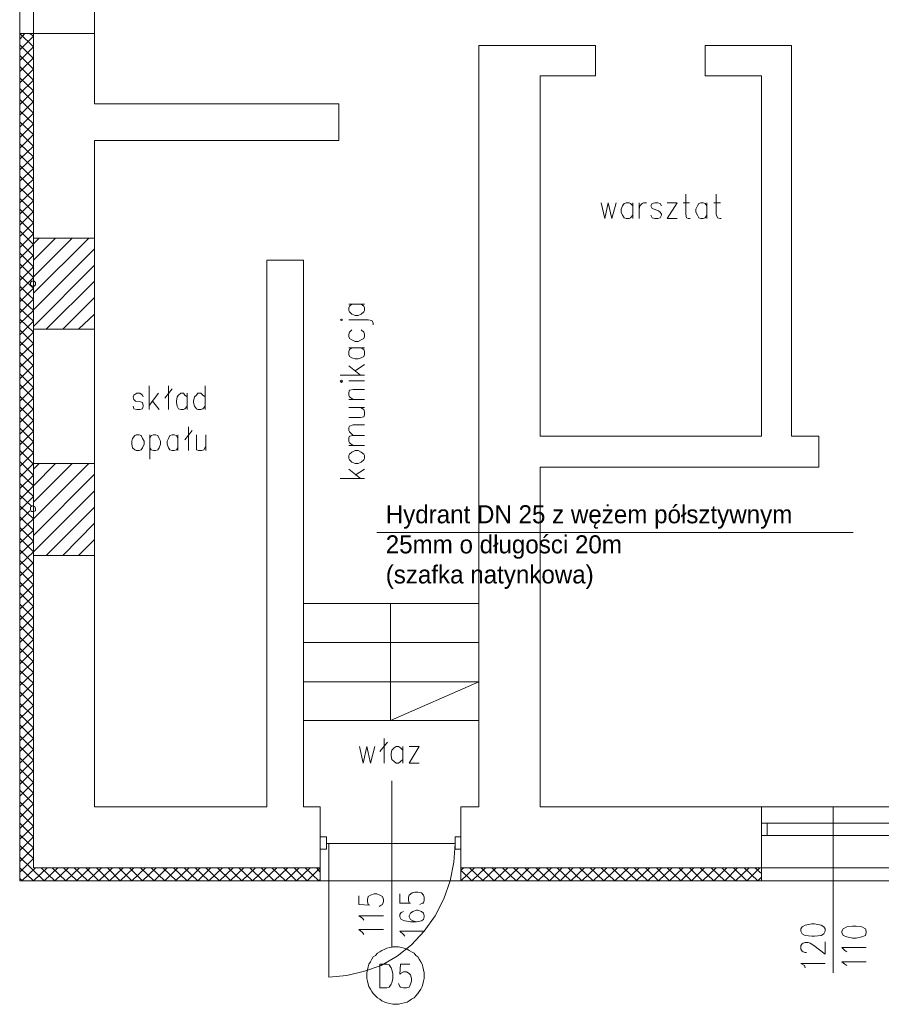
# Model space of a CAD drawing. Header units: centimetres. Extents: x -16053 to 7031, y -7778 to 254.
# Tile 1 of 256: x -14317 to -13601, y -6370 to -5552. Entities that reach past the tile are written whole.
import ezdxf

# ---------------------------------------------------------------- set-up
doc = ezdxf.new("R2010")
doc.units = ezdxf.units.CM
doc.header["$MEASUREMENT"] = 0
doc.layers.add('konstrukcja', color=250, linetype='CONTINUOUS', lineweight=15)
doc.layers.add('T - opisy', color=250, linetype='CONTINUOUS', lineweight=13)
doc.styles.add('trafik_verdana', font='txt')

msp = doc.modelspace()

# ---------------------------------------------------------------- linework, layer by layer
at = {"layer": 'konstrukcja', "linetype": 'Continuous'}
for points in [[(-13021.06, -4910.913), (-13021.06, -4899.57), (-14316.583, -4899.57), (-14316.583, -6267.331), (-13021.06, -6267.331), (-13021.06, -6256.585)], [(-13749.419, -4910.913), (-14305.24, -4910.913), (-14305.24, -6256.585), (-14067.031, -6256.585), (-14067.031, -6205.839)], [(-13881.359, -4961.66), (-13881.359, -5405.242), (-14080.762, -5405.242), (-14080.762, -5374.794), (-13932.105, -5374.794), (-13932.105, -4961.66), (-14254.493, -4961.66), (-14254.493, -5621.361), (-14051.508, -5621.361), (-14051.508, -5651.809), (-14254.493, -5651.809), (-14254.493, -6205.839), (-14111.21, -6205.839), (-14111.21, -5751.51), (-14080.762, -5751.51), (-14080.762, -6205.839)], [(-14254.493, -5562.854), (-14305.24, -5562.854), (-14305.24, -5487.033), (-14254.493, -5487.033), (-14254.493, -5562.854)], [(-14316.583, -5567.63), (-14312.404, -5562.854)], [(-14305.24, -5574.197), (-14316.583, -5562.854)], [(-14305.24, -5562.854), (-14316.583, -5562.854)], [(-14316.583, -5576.585), (-14305.24, -5565.242)], [(-14305.24, -5565.242), (-14308.225, -5562.854)], [(-14305.24, -5583.749), (-14316.583, -5572.406)], [(-13935.09, -6205.839), (-13935.09, -5573.003), (-13881.359, -5573.003)], [(-13884.344, -6205.839), (-13884.344, -5923.451), (-13652.702, -5923.451), (-13652.702, -5897.779), (-13675.389, -5897.779), (-13675.389, -5573.003), (-13747.031, -5573.003)], [(-13838.374, -5573.003), (-13881.359, -5573.003)], [(-13838.374, -5598.077), (-13838.374, -5573.003)], [(-13747.031, -5573.003), (-13747.031, -5598.077)], [(-14316.583, -5585.54), (-14305.24, -5574.197)], [(-14305.24, -5592.704), (-14316.583, -5581.361)], [(-14316.583, -5594.495), (-14305.24, -5583.152)], [(-14305.24, -5601.66), (-14316.583, -5590.316)], [(-14316.583, -5604.048), (-14305.24, -5592.704)], [(-13700.463, -5598.077), (-13700.463, -5897.779), (-13884.344, -5897.779), (-13884.344, -5598.077), (-13838.374, -5598.077)], [(-13747.031, -5598.077), (-13700.463, -5598.077)], [(-14305.24, -5610.615), (-14316.583, -5599.868)], [(-14316.583, -5613.003), (-14305.24, -5601.66)], [(-14305.24, -5620.167), (-14316.583, -5608.824)], [(-14316.583, -5621.958), (-14305.24, -5610.615)], [(-14305.24, -5629.122), (-14316.583, -5617.779)], [(-14316.583, -5630.913), (-14305.24, -5619.57)], [(-14305.24, -5638.077), (-14316.583, -5627.331)], [(-14316.583, -5640.466), (-14305.24, -5629.122)], [(-14305.24, -5647.033), (-14316.583, -5636.286)], [(-14316.583, -5649.421), (-14305.24, -5638.077)], [(-14305.24, -5656.585), (-14316.583, -5645.242)], [(-14316.583, -5658.376), (-14305.24, -5647.033)], [(-14305.24, -5665.54), (-14316.583, -5654.794)], [(-14316.583, -5667.331), (-14305.24, -5656.585)], [(-14305.24, -5675.092), (-14316.583, -5663.749)], [(-14316.583, -5676.286), (-14305.24, -5665.54)], [(-14305.24, -5684.048), (-14316.583, -5672.704)], [(-14316.583, -5685.839), (-14305.24, -5675.092)], [(-14305.24, -5693.003), (-14316.583, -5681.66)], [(-14316.583, -5694.794), (-14305.24, -5684.048)], [(-14305.24, -5701.958), (-14316.583, -5691.212)], [(-14316.583, -5703.749), (-14305.24, -5693.003)], [(-13763.15, -5696.585), (-13763.15, -5713.301), (-13762.553, -5716.286), (-13761.359, -5716.883), (-13759.568, -5716.883)], [(-13738.075, -5696.585), (-13738.075, -5713.301), (-13736.881, -5716.286), (-13735.09, -5716.883), (-13733.896, -5716.883)], [(-14305.24, -5711.51), (-14316.583, -5700.167)], [(-14316.583, -5713.301), (-14305.24, -5701.958)], [(-13833.598, -5703.749), (-13830.613, -5716.883), (-13827.628, -5703.749), (-13824.643, -5716.883), (-13821.06, -5703.749)], [(-13807.329, -5706.137), (-13809.12, -5704.346), (-13810.314, -5703.749), (-13812.702, -5703.749), (-13814.493, -5704.346), (-13815.687, -5706.137), (-13816.881, -5709.122), (-13816.881, -5711.51), (-13815.687, -5713.898), (-13814.493, -5716.286), (-13812.702, -5716.883), (-13810.314, -5716.883), (-13809.12, -5716.286), (-13807.329, -5713.898)], [(-13807.329, -5703.749), (-13807.329, -5716.883)], [(-13801.956, -5716.883), (-13801.956, -5703.749)], [(-13801.956, -5709.122), (-13801.359, -5706.137), (-13799.568, -5704.346), (-13798.374, -5703.749), (-13795.986, -5703.749)], [(-13783.449, -5706.137), (-13784.643, -5704.346), (-13786.434, -5703.749), (-13788.822, -5703.749), (-13791.21, -5704.346), (-13792.404, -5706.137), (-13791.21, -5708.525), (-13789.419, -5709.122), (-13785.837, -5710.316), (-13784.643, -5711.51), (-13783.449, -5713.301), (-13783.449, -5713.898), (-13784.643, -5716.286), (-13786.434, -5716.883), (-13788.822, -5716.883), (-13791.21, -5716.286), (-13792.404, -5713.898)], [(-13778.672, -5703.749), (-13770.314, -5703.749), (-13778.672, -5716.883), (-13770.314, -5716.883)], [(-13765.538, -5703.749), (-13760.165, -5703.749)], [(-13745.837, -5706.137), (-13747.031, -5704.346), (-13748.822, -5703.749), (-13750.613, -5703.749), (-13752.404, -5704.346), (-13753.598, -5706.137), (-13754.792, -5709.122), (-13754.792, -5711.51), (-13753.598, -5713.898), (-13752.404, -5716.286), (-13750.613, -5716.883), (-13748.822, -5716.883), (-13747.031, -5716.286), (-13745.837, -5713.898)], [(-13745.837, -5703.749), (-13745.837, -5716.883)], [(-13739.866, -5703.749), (-13734.493, -5703.749)], [(-14305.24, -5720.466), (-14316.583, -5709.122)], [(-14316.583, -5722.257), (-14305.24, -5710.913)], [(-14305.24, -5729.421), (-14316.583, -5718.077)], [(-14316.583, -5731.809), (-14305.24, -5720.466)], [(-14305.24, -5738.376), (-14316.583, -5727.033)], [(-14316.583, -5740.764), (-14305.24, -5729.421)], [(-14305.24, -5747.928), (-14316.583, -5736.585)], [(-14254.493, -5808.824), (-14305.24, -5808.824), (-14305.24, -5733.003), (-14254.493, -5733.003), (-14254.493, -5808.824)], [(-14305.24, -5733.003), (-14254.493, -5733.003)], [(-14305.24, -5737.779), (-14300.463, -5733.003)], [(-14305.24, -5751.51), (-14286.732, -5733.003)], [(-14305.24, -5765.242), (-14273.001, -5733.003)], [(-14305.24, -5778.973), (-14259.269, -5733.003)], [(-14305.24, -5808.824), (-14254.493, -5808.824), (-14254.493, -5733.003), (-14305.24, -5733.003), (-14305.24, -5808.824)], [(-14316.583, -5749.719), (-14305.24, -5738.376)], [(-14305.24, -5756.883), (-14316.583, -5745.54)], [(-14305.24, -5792.704), (-14254.493, -5741.958)], [(-14316.583, -5758.674), (-14305.24, -5747.331)], [(-14305.24, -5765.839), (-14316.583, -5754.495)], [(-14316.583, -5768.227), (-14305.24, -5756.883)], [(-14305.24, -5806.436), (-14254.493, -5755.689)], [(-14305.24, -5774.794), (-14307.031, -5773.003), (-14316.583, -5764.048)], [(-14316.583, -5777.182), (-14305.24, -5765.839)], [(-14303.449, -5770.018), (-14304.643, -5768.824), (-14306.434, -5768.824), (-14307.628, -5770.018), (-14307.628, -5771.809), (-14306.434, -5773.003), (-14304.643, -5773.003), (-14303.449, -5771.809), (-14303.449, -5770.018)], [(-14294.493, -5808.824), (-14254.493, -5768.824)], [(-14305.24, -5783.749), (-14311.21, -5778.376), (-14316.583, -5773.003)], [(-14316.583, -5786.137), (-14305.24, -5774.794)], [(-14305.24, -5793.301), (-14315.389, -5783.749), (-14316.583, -5782.555)], [(-14316.583, -5795.092), (-14305.24, -5783.749)], [(-14280.762, -5808.824), (-14254.493, -5782.555)], [(-14305.24, -5802.257), (-14316.583, -5791.51)], [(-14316.583, -5804.048), (-14305.24, -5793.301)], [(-14043.15, -5787.928), (-14030.016, -5787.928)], [(-14040.762, -5787.928), (-14042.553, -5789.719), (-14043.15, -5790.913), (-14043.15, -5793.301), (-14042.553, -5794.495), (-14040.762, -5796.286), (-14037.777, -5797.48), (-14035.389, -5797.48), (-14033.001, -5796.286), (-14030.613, -5794.495), (-14030.016, -5793.301), (-14030.016, -5790.913), (-14030.613, -5789.719), (-14033.001, -5787.928)], [(-14305.24, -5811.212), (-14316.583, -5800.466)], [(-14316.583, -5813.6), (-14305.24, -5802.257)], [(-14267.628, -5808.824), (-14254.493, -5796.286)], [(-14049.12, -5801.66), (-14048.523, -5801.063), (-14049.12, -5800.466), (-14050.314, -5801.063), (-14049.12, -5801.66)], [(-14043.15, -5801.063), (-14027.031, -5801.063), (-14024.046, -5801.66), (-14022.852, -5803.451), (-14022.852, -5805.242)], [(-14305.24, -5820.764), (-14316.583, -5809.421)], [(-14316.583, -5822.555), (-14305.24, -5811.212)], [(-14040.762, -5809.421), (-14042.553, -5811.212), (-14043.15, -5813.003), (-14043.15, -5814.794), (-14042.553, -5816.585), (-14040.762, -5817.779), (-14037.777, -5818.973), (-14035.389, -5818.973), (-14033.001, -5817.779), (-14030.613, -5816.585), (-14030.016, -5814.794), (-14030.016, -5813.003), (-14030.613, -5811.212), (-14033.001, -5809.421)], [(-14305.24, -5829.719), (-14316.583, -5818.973)], [(-14316.583, -5831.51), (-14305.24, -5820.764)], [(-14043.15, -5824.346), (-14030.016, -5824.346)], [(-14040.762, -5824.346), (-14042.553, -5825.54), (-14043.15, -5827.331), (-14043.15, -5829.719), (-14042.553, -5831.51), (-14040.762, -5832.704), (-14037.777, -5833.301), (-14035.389, -5833.301), (-14033.001, -5832.704), (-14030.613, -5831.51), (-14030.016, -5829.719), (-14030.016, -5827.331), (-14030.613, -5825.54), (-14033.001, -5824.346)], [(-14305.24, -5839.271), (-14316.583, -5827.928)], [(-14316.583, -5840.466), (-14305.24, -5829.719)], [(-14305.24, -5848.227), (-14316.583, -5836.883)], [(-14316.583, -5850.018), (-14305.24, -5838.674)], [(-14043.15, -5839.271), (-14033.598, -5847.033)], [(-14037.777, -5843.451), (-14030.016, -5838.077)], [(-14305.24, -5857.182), (-14316.583, -5845.839)], [(-14316.583, -5858.973), (-14305.24, -5848.227)], [(-14030.016, -5847.033), (-14050.314, -5847.033)], [(-14049.12, -5853.003), (-14048.523, -5851.809), (-14049.12, -5851.212), (-14050.314, -5851.809), (-14049.12, -5853.003)], [(-14043.15, -5851.809), (-14030.016, -5851.809)], [(-14305.24, -5866.137), (-14316.583, -5854.794)], [(-14316.583, -5868.525), (-14305.24, -5857.182)], [(-14209.12, -5875.689), (-14209.12, -5855.988)], [(-14195.986, -5866.137), (-14190.016, -5858.376)], [(-14193.001, -5855.988), (-14193.001, -5875.689)], [(-14162.553, -5855.988), (-14162.553, -5875.689)], [(-14039.568, -5867.331), (-14042.553, -5864.943), (-14043.15, -5863.749), (-14043.15, -5861.361), (-14042.553, -5859.57), (-14039.568, -5858.973), (-14030.016, -5858.973)], [(-14305.24, -5875.689), (-14316.583, -5864.346)], [(-14316.583, -5877.48), (-14305.24, -5866.137)], [(-14213.896, -5864.943), (-14214.493, -5863.749), (-14216.881, -5861.958), (-14219.269, -5861.958), (-14221.658, -5863.749), (-14222.255, -5864.943), (-14221.658, -5867.331), (-14220.463, -5868.525), (-14216.284, -5869.122), (-14214.493, -5869.719), (-14213.896, -5872.107), (-14213.896, -5872.704), (-14214.493, -5875.092), (-14216.881, -5875.689), (-14219.269, -5875.689), (-14221.658, -5875.092), (-14222.255, -5872.704)], [(-14201.359, -5861.958), (-14209.12, -5872.107)], [(-14206.135, -5868.525), (-14200.762, -5875.689)], [(-14177.478, -5864.943), (-14179.269, -5863.749), (-14180.463, -5861.958), (-14182.852, -5861.958), (-14184.643, -5863.749), (-14185.837, -5864.943), (-14186.434, -5868.525), (-14186.434, -5869.719), (-14185.837, -5872.704), (-14184.643, -5875.092), (-14182.852, -5875.689), (-14180.463, -5875.689), (-14179.269, -5875.092), (-14177.478, -5872.704)], [(-14177.478, -5861.958), (-14177.478, -5875.689)], [(-14162.553, -5864.943), (-14164.344, -5863.749), (-14166.135, -5861.958), (-14168.523, -5861.958), (-14169.717, -5863.749), (-14171.508, -5864.943), (-14172.105, -5868.525), (-14172.105, -5869.719), (-14171.508, -5872.704), (-14169.717, -5875.092), (-14168.523, -5875.689), (-14166.135, -5875.689), (-14164.344, -5875.092), (-14162.553, -5872.704)], [(-14030.016, -5867.331), (-14043.15, -5867.331)], [(-14305.24, -5884.645), (-14316.583, -5873.301)], [(-14316.583, -5886.436), (-14305.24, -5875.092)], [(-14043.15, -5882.257), (-14033.598, -5882.257), (-14030.613, -5881.66), (-14030.016, -5879.868), (-14030.016, -5877.48), (-14030.613, -5875.689), (-14033.598, -5873.898)], [(-14043.15, -5873.898), (-14030.016, -5873.898)], [(-14305.24, -5893.6), (-14316.583, -5882.257)], [(-14316.583, -5895.988), (-14305.24, -5884.645)], [(-14305.24, -5902.555), (-14316.583, -5891.212)], [(-14179.269, -5900.764), (-14173.299, -5893.003)], [(-14176.284, -5890.018), (-14176.284, -5909.719)], [(-14039.568, -5897.182), (-14042.553, -5894.197), (-14043.15, -5893.003), (-14043.15, -5890.615), (-14042.553, -5889.421), (-14039.568, -5888.227), (-14030.016, -5888.227)], [(-14316.583, -5904.943), (-14305.24, -5893.6)], [(-14305.24, -5911.51), (-14316.583, -5900.764)], [(-14219.866, -5896.585), (-14221.06, -5897.182), (-14222.852, -5899.57), (-14223.449, -5901.958), (-14223.449, -5904.346), (-14222.852, -5907.331), (-14221.06, -5909.122), (-14219.866, -5909.719), (-14217.478, -5909.719), (-14215.687, -5909.122), (-14214.493, -5907.331), (-14213.299, -5904.346), (-14213.299, -5901.958), (-14214.493, -5899.57), (-14215.687, -5897.182), (-14217.478, -5896.585), (-14219.866, -5896.585)], [(-14208.523, -5896.585), (-14208.523, -5916.883)], [(-14208.523, -5899.57), (-14207.329, -5897.182), (-14205.538, -5896.585), (-14203.747, -5896.585), (-14201.956, -5897.182), (-14200.762, -5899.57), (-14199.568, -5901.958), (-14199.568, -5904.346), (-14200.762, -5907.331), (-14201.956, -5909.122), (-14203.747, -5909.719), (-14205.538, -5909.719), (-14207.329, -5909.122), (-14208.523, -5907.331)], [(-14185.24, -5899.57), (-14186.434, -5897.182), (-14188.225, -5896.585), (-14190.016, -5896.585), (-14191.807, -5897.182), (-14193.001, -5899.57), (-14194.195, -5901.958), (-14194.195, -5904.346), (-14193.001, -5907.331), (-14191.807, -5909.122), (-14190.016, -5909.719), (-14188.225, -5909.719), (-14186.434, -5909.122), (-14185.24, -5907.331)], [(-14185.24, -5896.585), (-14185.24, -5909.719)], [(-14169.717, -5896.585), (-14169.717, -5906.137), (-14169.717, -5909.122), (-14167.926, -5909.719), (-14165.538, -5909.719), (-14163.747, -5909.122), (-14161.956, -5906.137)], [(-14161.956, -5896.585), (-14161.956, -5909.719)], [(-14039.568, -5905.54), (-14042.553, -5903.152), (-14043.15, -5901.958), (-14043.15, -5898.973), (-14042.553, -5897.779), (-14039.568, -5897.182), (-14030.016, -5897.182)], [(-14316.583, -5913.898), (-14305.24, -5902.555)], [(-14030.016, -5905.54), (-14043.15, -5905.54)], [(-14305.24, -5921.063), (-14316.583, -5909.719)], [(-14316.583, -5922.854), (-14305.24, -5911.51)], [(-14043.15, -5916.286), (-14042.553, -5917.48), (-14040.762, -5919.271), (-14037.777, -5920.466), (-14035.389, -5920.466), (-14033.001, -5919.271), (-14030.613, -5917.48), (-14030.016, -5916.286), (-14030.016, -5913.898), (-14030.613, -5912.704), (-14033.001, -5910.913), (-14035.389, -5909.719), (-14037.777, -5909.719), (-14040.762, -5910.913), (-14042.553, -5912.704), (-14043.15, -5913.898), (-14043.15, -5916.286)], [(-14305.24, -5930.018), (-14316.583, -5918.674)], [(-14316.583, -5931.809), (-14305.24, -5920.466)], [(-14254.493, -5996.883), (-14305.24, -5996.883), (-14305.24, -5920.466), (-14254.493, -5920.466), (-14254.493, -5996.883)], [(-14305.24, -5925.242), (-14300.463, -5920.466)], [(-14305.24, -5938.973), (-14286.732, -5920.466)], [(-14305.24, -5952.704), (-14273.001, -5920.466)], [(-14305.24, -5966.436), (-14259.269, -5920.466)], [(-14305.24, -5996.883), (-14254.493, -5996.883), (-14254.493, -5920.466), (-14305.24, -5920.466), (-14305.24, -5996.883)], [(-14043.15, -5925.242), (-14033.598, -5933.003)], [(-14037.777, -5930.018), (-14030.016, -5925.242)], [(-14305.24, -5938.973), (-14316.583, -5928.227)], [(-14316.583, -5941.361), (-14305.24, -5930.018)], [(-14305.24, -5980.167), (-14254.493, -5929.421)], [(-14030.016, -5933.003), (-14050.314, -5933.003)], [(-14305.24, -5947.928), (-14316.583, -5937.182)], [(-14316.583, -5950.316), (-14305.24, -5938.973)], [(-14306.434, -5956.286), (-14316.583, -5946.734)], [(-14316.583, -5959.271), (-14312.404, -5955.092), (-14305.24, -5947.928)], [(-14305.24, -5993.898), (-14254.493, -5943.152)], [(-14305.24, -5966.436), (-14316.583, -5955.689)], [(-14303.449, -5958.077), (-14304.046, -5956.286), (-14305.837, -5955.689), (-14307.628, -5956.883), (-14307.628, -5958.674), (-14307.031, -5960.466), (-14305.24, -5960.466), (-14303.449, -5959.868), (-14303.449, -5958.077)], [(-14294.493, -5996.883), (-14254.493, -5956.883)], [(-14316.583, -5968.227), (-14308.225, -5959.868)], [(-14305.24, -5975.988), (-14316.583, -5964.645)], [(-14316.583, -5977.182), (-14305.24, -5966.436)], [(-14305.24, -5984.943), (-14316.583, -5973.6)], [(-14280.762, -5996.883), (-14254.493, -5970.018)], [(-14316.583, -5986.734), (-14305.24, -5975.988)], [(-14305.24, -5993.898), (-14316.583, -5982.555)], [(-14316.583, -5995.689), (-14305.24, -5984.943)], [(-14267.628, -5996.883), (-14254.493, -5983.749)], [(-14305.24, -6003.451), (-14316.583, -5992.107)], [(-14316.583, -6004.645), (-14305.24, -5993.898)], [(-14305.24, -6012.406), (-14316.583, -6001.063)], [(-14316.583, -6014.197), (-14305.24, -6002.854)], [(-14305.24, -6021.361), (-14316.583, -6010.018)], [(-14316.583, -6023.152), (-14305.24, -6012.406)], [(-14305.24, -6030.316), (-14316.583, -6018.973)], [(-14316.583, -6032.704), (-14305.24, -6021.361)], [(-14305.24, -6039.271), (-14316.583, -6027.928)], [(-14316.583, -6041.66), (-14305.24, -6030.316)], [(-14305.24, -6048.824), (-14316.583, -6037.48)], [(-14316.583, -6050.615), (-14305.24, -6039.271)], [(-14080.762, -6036.883), (-13935.09, -6036.883)], [(-14008.523, -6036.883), (-14008.523, -6134.197), (-13935.09, -6101.958)], [(-14305.24, -6057.779), (-14316.583, -6046.436)], [(-14316.583, -6059.57), (-14305.24, -6048.227)], [(-14305.24, -6066.734), (-14316.583, -6055.391)], [(-14316.583, -6069.122), (-14305.24, -6057.779)], [(-14305.24, -6075.689), (-14316.583, -6064.943)], [(-14316.583, -6078.077), (-14305.24, -6066.734)], [(-14080.762, -6069.122), (-13935.09, -6069.122)], [(-14305.24, -6085.242), (-14316.583, -6073.898)], [(-14316.583, -6087.033), (-14305.24, -6075.689)], [(-14305.24, -6094.197), (-14316.583, -6083.451)], [(-14316.583, -6095.988), (-14305.24, -6084.645)], [(-14305.24, -6103.152), (-14316.583, -6092.406)], [(-14316.583, -6104.943), (-14305.24, -6094.197)], [(-14305.24, -6112.107), (-14316.583, -6101.361)], [(-14316.583, -6114.495), (-14305.24, -6103.152)], [(-14080.762, -6101.958), (-13935.09, -6101.958)], [(-14305.24, -6121.66), (-14316.583, -6110.316)], [(-14316.583, -6123.451), (-14305.24, -6112.107)], [(-14305.24, -6130.615), (-14316.583, -6119.868)], [(-14316.583, -6132.406), (-14305.24, -6121.66)], [(-14305.24, -6140.167), (-14316.583, -6128.824)], [(-14316.583, -6141.361), (-14305.24, -6130.615)], [(-14305.24, -6149.122), (-14316.583, -6137.779)], [(-13935.09, -6134.197), (-14080.762, -6134.197)], [(-13935.09, -6205.839), (-13935.09, -6134.197)], [(-14316.583, -6150.913), (-14305.24, -6140.167)], [(-14305.24, -6158.077), (-14316.583, -6146.734)], [(-14316.583, -6159.868), (-14305.24, -6149.122)], [(-14017.478, -6159.868), (-14010.911, -6152.107)], [(-14013.896, -6149.122), (-14013.896, -6169.421)], [(-14305.24, -6167.033), (-14316.583, -6155.689)], [(-14316.583, -6169.421), (-14305.24, -6158.077)], [(-14034.195, -6155.689), (-14031.21, -6169.421), (-14028.225, -6155.689), (-14025.24, -6169.421), (-14021.658, -6155.689)], [(-13998.374, -6158.674), (-14000.165, -6156.883), (-14001.956, -6155.689), (-14003.747, -6155.689), (-14005.538, -6156.883), (-14007.329, -6158.674), (-14007.926, -6161.66), (-14007.926, -6163.451), (-14007.329, -6166.436), (-14005.538, -6168.227), (-14003.747, -6169.421), (-14001.956, -6169.421), (-14000.165, -6168.227), (-13998.374, -6166.436)], [(-13998.374, -6155.689), (-13998.374, -6169.421)], [(-13993.001, -6155.689), (-13984.643, -6155.689), (-13993.001, -6169.421), (-13984.643, -6169.421)], [(-14305.24, -6176.585), (-14316.583, -6165.242)], [(-14316.583, -6178.376), (-14305.24, -6167.033)], [(-14305.24, -6185.54), (-14316.583, -6174.197)], [(-14316.583, -6187.331), (-14305.24, -6175.988)], [(-14305.24, -6194.495), (-14316.583, -6183.152)], [(-14316.583, -6196.883), (-14305.24, -6185.54)], [(-14007.329, -6322.854), (-14007.329, -6184.346)], [(-14305.24, -6203.451), (-14316.583, -6192.107)], [(-14316.583, -6205.839), (-14305.24, -6194.495)], [(-14305.24, -6213.003), (-14316.583, -6201.66)], [(-14316.583, -6214.794), (-14305.24, -6203.451)], [(-14305.24, -6221.958), (-14316.583, -6210.615)], [(-14316.583, -6223.749), (-14305.24, -6212.406)], [(-14080.762, -6205.839), (-14067.031, -6205.839)], [(-14080.762, -6205.839), (-14067.031, -6205.839)], [(-14007.329, -6209.421), (-14007.329, -6301.958)], [(-13950.016, -6205.839), (-13950.016, -6256.585)], [(-13935.09, -6205.839), (-13950.016, -6205.839), (-13935.09, -6205.839)], [(-13884.344, -6205.839), (-13700.463, -6205.839)], [(-13700.463, -6205.839), (-13875.986, -6205.839)], [(-13700.463, -6205.839), (-13700.463, -6256.585)], [(-13700.463, -6205.839), (-13581.06, -6205.839)], [(-13640.762, -6343.749), (-13640.762, -6205.839)], [(-14305.24, -6230.913), (-14316.583, -6219.57)], [(-13700.463, -6219.57), (-13700.463, -6229.719), (-13695.687, -6229.719), (-13695.687, -6219.57), (-13700.463, -6219.57)], [(-13695.687, -6229.719), (-13585.837, -6229.719), (-13585.837, -6219.57), (-13695.687, -6219.57)], [(-14316.583, -6232.704), (-14305.24, -6221.958)], [(-14305.24, -6239.868), (-14316.583, -6229.122)], [(-14316.583, -6242.257), (-14305.24, -6230.913)], [(-14067.031, -6241.063), (-14067.031, -6230.913), (-14061.658, -6230.913), (-14061.658, -6241.063), (-14067.031, -6241.063)], [(-13954.792, -6236.286), (-14061.658, -6236.286)], [(-13954.792, -6236.286), (-13955.986, -6251.809), (-13958.971, -6267.331), (-13964.344, -6282.257), (-13971.508, -6296.585), (-13980.463, -6309.122), (-13991.21, -6320.466), (-14003.15, -6330.018), (-14016.284, -6337.779), (-14030.016, -6342.555), (-14044.941, -6346.137), (-14059.866, -6347.331)], [(-14059.866, -6236.286), (-14059.866, -6347.331)], [(-13954.792, -6241.063), (-13954.792, -6230.913), (-13950.016, -6230.913), (-13950.016, -6241.063), (-13954.792, -6241.063)], [(-14305.24, -6248.824), (-14316.583, -6238.077)], [(-14316.583, -6251.212), (-14305.24, -6239.868)], [(-14296.284, -6267.331), (-14316.583, -6247.63)], [(-14316.583, -6260.167), (-14305.24, -6248.824)], [(-14305.24, -6267.331), (-14316.583, -6256.585)], [(-14314.792, -6267.331), (-14303.449, -6256.585)], [(-14305.24, -6267.331), (-14293.896, -6256.585)], [(-14287.329, -6267.331), (-14298.672, -6256.585)], [(-14296.284, -6267.331), (-14284.941, -6256.585)], [(-14278.374, -6267.331), (-14289.717, -6256.585)], [(-14287.329, -6267.331), (-14275.986, -6256.585)], [(-14268.822, -6267.331), (-14280.165, -6256.585)], [(-14278.374, -6267.331), (-14267.031, -6256.585)], [(-14259.866, -6267.331), (-14271.21, -6256.585)], [(-14269.419, -6267.331), (-14258.075, -6256.585)], [(-14250.911, -6267.331), (-14261.658, -6256.585)], [(-14259.866, -6267.331), (-14248.523, -6256.585)], [(-14241.956, -6267.331), (-14252.702, -6256.585)], [(-14250.911, -6267.331), (-14239.568, -6256.585)], [(-14233.001, -6267.331), (-14243.747, -6256.585)], [(-14241.956, -6267.331), (-14230.613, -6256.585)], [(-14223.449, -6267.331), (-14234.195, -6256.585)], [(-14233.001, -6267.331), (-14221.658, -6256.585)], [(-14214.493, -6267.331), (-14225.24, -6256.585)], [(-14223.449, -6267.331), (-14212.105, -6256.585)], [(-14204.941, -6267.331), (-14216.284, -6256.585)], [(-14214.493, -6267.331), (-14203.15, -6256.585)], [(-14195.986, -6267.331), (-14207.329, -6256.585)], [(-14204.941, -6267.331), (-14194.195, -6256.585)], [(-14186.434, -6267.331), (-14197.777, -6256.585)], [(-14195.986, -6267.331), (-14185.24, -6256.585)], [(-14177.478, -6267.331), (-14188.822, -6256.585)], [(-14187.031, -6267.331), (-14175.687, -6256.585)], [(-14168.523, -6267.331), (-14179.866, -6256.585)], [(-14177.478, -6267.331), (-14166.732, -6256.585)], [(-14159.568, -6267.331), (-14170.911, -6256.585)], [(-14168.523, -6267.331), (-14157.777, -6256.585)], [(-14150.613, -6267.331), (-14161.956, -6256.585)], [(-14159.568, -6267.331), (-14148.225, -6256.585)], [(-14141.06, -6267.331), (-14152.404, -6256.585)], [(-14150.613, -6267.331), (-14139.269, -6256.585)], [(-14132.105, -6267.331), (-14143.449, -6256.585)], [(-14141.658, -6267.331), (-14130.314, -6256.585)], [(-14123.15, -6267.331), (-14134.493, -6256.585)], [(-14132.105, -6267.331), (-14120.762, -6256.585)], [(-14114.195, -6267.331), (-14125.538, -6256.585)], [(-14123.15, -6267.331), (-14111.807, -6256.585)], [(-14105.24, -6267.331), (-14115.986, -6256.585)], [(-14114.195, -6267.331), (-14102.852, -6256.585)], [(-14095.687, -6267.331), (-14107.031, -6256.585)], [(-14105.24, -6267.331), (-14093.896, -6256.585)], [(-14086.732, -6267.331), (-14097.478, -6256.585)], [(-14095.687, -6267.331), (-14084.344, -6256.585)], [(-14077.777, -6267.331), (-14088.523, -6256.585)], [(-14086.732, -6267.331), (-14075.389, -6256.585)], [(-14068.225, -6267.331), (-14079.568, -6256.585)], [(-14077.777, -6267.331), (-14067.031, -6256.585)], [(-14067.031, -6260.167), (-14070.016, -6256.585)], [(-14067.031, -6256.585), (-14067.031, -6267.331)], [(-13700.463, -6256.585), (-13950.016, -6256.585)], [(-13950.016, -6258.376), (-13947.628, -6256.585)], [(-13950.016, -6267.331), (-13938.672, -6256.585)], [(-13950.016, -6256.585), (-13950.016, -6267.331)], [(-13941.06, -6267.331), (-13950.016, -6258.376)], [(-13931.508, -6267.331), (-13942.852, -6256.585)], [(-13941.06, -6267.331), (-13929.717, -6256.585)], [(-13922.553, -6267.331), (-13933.299, -6256.585)], [(-13932.105, -6267.331), (-13920.762, -6256.585)], [(-13913.598, -6267.331), (-13924.344, -6256.585)], [(-13922.553, -6267.331), (-13911.21, -6256.585)], [(-13904.046, -6267.331), (-13915.389, -6256.585)], [(-13913.598, -6267.331), (-13902.255, -6256.585)], [(-13895.09, -6267.331), (-13906.434, -6256.585)], [(-13904.046, -6267.331), (-13893.299, -6256.585)], [(-13885.538, -6267.331), (-13896.881, -6256.585)], [(-13895.09, -6267.331), (-13884.344, -6256.585)], [(-13876.583, -6267.331), (-13887.926, -6256.585)], [(-13886.135, -6267.331), (-13874.792, -6256.585)], [(-13867.628, -6267.331), (-13878.971, -6256.585)], [(-13876.583, -6267.331), (-13865.837, -6256.585)], [(-13858.672, -6267.331), (-13870.016, -6256.585)], [(-13867.628, -6267.331), (-13856.881, -6256.585)], [(-13849.717, -6267.331), (-13861.06, -6256.585)], [(-13858.672, -6267.331), (-13847.329, -6256.585)], [(-13840.165, -6267.331), (-13851.508, -6256.585)], [(-13849.717, -6267.331), (-13838.374, -6256.585)], [(-13831.21, -6267.331), (-13842.553, -6256.585)], [(-13840.165, -6267.331), (-13828.822, -6256.585)], [(-13822.255, -6267.331), (-13833.598, -6256.585)], [(-13831.21, -6267.331), (-13819.866, -6256.585)], [(-13813.299, -6267.331), (-13824.643, -6256.585)], [(-13822.255, -6267.331), (-13810.911, -6256.585)], [(-13803.747, -6267.331), (-13815.09, -6256.585)], [(-13813.299, -6267.331), (-13801.956, -6256.585)], [(-13794.792, -6267.331), (-13806.135, -6256.585)], [(-13804.344, -6267.331), (-13793.001, -6256.585)], [(-13785.837, -6267.331), (-13796.583, -6256.585)], [(-13794.792, -6267.331), (-13783.449, -6256.585)], [(-13776.881, -6267.331), (-13787.628, -6256.585)], [(-13785.837, -6267.331), (-13774.493, -6256.585)], [(-13767.329, -6267.331), (-13778.672, -6256.585)], [(-13776.881, -6267.331), (-13765.538, -6256.585)], [(-13758.374, -6267.331), (-13769.12, -6256.585)], [(-13767.329, -6267.331), (-13756.583, -6256.585)], [(-13749.419, -6267.331), (-13760.165, -6256.585)], [(-13758.374, -6267.331), (-13747.628, -6256.585)], [(-13739.866, -6267.331), (-13751.21, -6256.585)], [(-13749.419, -6267.331), (-13738.075, -6256.585)], [(-13730.911, -6267.331), (-13742.255, -6256.585)], [(-13739.866, -6267.331), (-13729.12, -6256.585)], [(-13721.956, -6267.331), (-13733.299, -6256.585)], [(-13730.911, -6267.331), (-13720.165, -6256.585)], [(-13712.404, -6267.331), (-13723.747, -6256.585)], [(-13721.956, -6267.331), (-13710.613, -6256.585)], [(-13703.449, -6267.331), (-13714.792, -6256.585)], [(-13712.404, -6267.331), (-13701.658, -6256.585)], [(-13700.463, -6261.361), (-13705.837, -6256.585)], [(-13700.463, -6256.585), (-13581.06, -6256.585)], [(-13700.463, -6256.585), (-13700.463, -6267.331)], [(-14314.195, -6267.331), (-14316.583, -6265.54)], [(-14068.225, -6267.331), (-14067.031, -6266.137)], [(-13703.449, -6267.331), (-13700.463, -6264.346)], [(-14000.762, -6278.077), (-14000.762, -6285.839), (-13991.807, -6285.839), (-13993.001, -6285.839), (-13993.598, -6283.451), (-13993.598, -6281.063), (-13993.001, -6279.271), (-13990.613, -6277.48), (-13988.225, -6276.883), (-13985.837, -6276.883), (-13982.852, -6277.48), (-13981.06, -6279.271), (-13980.463, -6281.063), (-13980.463, -6283.451), (-13981.06, -6285.839), (-13982.255, -6285.839), (-13984.046, -6287.033)], [(-14034.792, -6279.868), (-14034.792, -6287.033), (-14025.837, -6287.63), (-14027.031, -6287.033), (-14027.628, -6284.645), (-14027.628, -6282.854), (-14027.031, -6280.466), (-14025.24, -6279.271), (-14022.255, -6278.077), (-14019.866, -6278.077), (-14017.478, -6279.271), (-14015.09, -6280.466), (-14014.493, -6282.854), (-14014.493, -6284.645), (-14015.09, -6287.033), (-14016.284, -6287.63), (-14018.075, -6288.824)], [(-13997.777, -6293.003), (-13999.568, -6293.6), (-14000.762, -6295.391), (-14000.762, -6297.182), (-13999.568, -6299.57), (-13996.583, -6300.764), (-13991.807, -6301.361), (-13987.031, -6301.361), (-13982.852, -6300.764), (-13981.06, -6299.57), (-13980.463, -6297.182), (-13980.463, -6296.585), (-13981.06, -6294.197), (-13982.852, -6293.003), (-13985.837, -6291.809), (-13987.031, -6291.809), (-13990.016, -6293.003), (-13991.807, -6294.197), (-13993.001, -6296.585), (-13993.001, -6297.182), (-13991.807, -6299.57), (-13990.016, -6300.764), (-13987.031, -6301.361)], [(-14030.613, -6300.167), (-14031.807, -6298.376), (-14034.792, -6296.585), (-14014.493, -6296.585)], [(-14030.613, -6312.107), (-14031.807, -6310.316), (-14034.792, -6307.928), (-14014.493, -6307.928)], [(-13996.583, -6313.301), (-13997.777, -6312.107), (-14000.762, -6309.122), (-13980.463, -6309.122)], [(-13667.628, -6309.122), (-13666.434, -6311.51), (-13664.046, -6312.704), (-13658.672, -6313.301), (-13656.284, -6313.301), (-13650.911, -6312.704), (-13648.523, -6311.51), (-13647.329, -6309.122), (-13647.329, -6307.331), (-13648.523, -6305.54), (-13650.911, -6304.346), (-13656.284, -6303.152), (-13658.672, -6303.152), (-13664.046, -6304.346), (-13666.434, -6305.54), (-13667.628, -6307.331), (-13667.628, -6309.122)], [(-13633.598, -6310.316), (-13632.404, -6312.704), (-13629.419, -6313.898), (-13624.643, -6315.092), (-13621.658, -6315.092), (-13616.881, -6313.898), (-13613.896, -6312.704), (-13613.299, -6310.316), (-13613.299, -6309.122), (-13613.896, -6307.331), (-13616.881, -6305.54), (-13621.658, -6304.943), (-13624.643, -6304.943), (-13629.419, -6305.54), (-13632.404, -6307.331), (-13633.598, -6309.122), (-13633.598, -6310.316)], [(-13662.852, -6327.033), (-13664.046, -6327.033), (-13665.837, -6326.436), (-13666.434, -6325.839), (-13667.628, -6324.048), (-13667.628, -6321.063), (-13666.434, -6319.868), (-13665.837, -6319.271), (-13664.046, -6318.674), (-13661.658, -6318.674), (-13659.866, -6319.271), (-13656.881, -6321.063), (-13647.329, -6328.227), (-13647.329, -6318.077)], [(-14004.344, -6322.257), (-14006.732, -6322.257), (-14009.12, -6322.854), (-14011.508, -6323.451), (-14013.299, -6324.048), (-14015.687, -6325.242), (-14017.478, -6326.436), (-14019.269, -6327.63), (-14021.06, -6329.421), (-14022.852, -6330.615), (-14024.046, -6332.406), (-14025.24, -6334.794), (-14026.434, -6336.585), (-14027.031, -6338.973), (-14027.628, -6341.361), (-14028.225, -6343.749), (-14028.225, -6346.137), (-14028.225, -6348.525), (-14027.628, -6350.913), (-14027.031, -6353.301), (-14026.434, -6355.092), (-14025.24, -6357.48), (-14024.046, -6359.271), (-14022.852, -6361.063), (-14021.06, -6362.854), (-14019.269, -6364.645), (-14017.478, -6365.839), (-14015.687, -6367.033), (-14013.299, -6368.227), (-14011.508, -6368.824), (-14009.12, -6369.421), (-14006.732, -6370.018), (-14004.344, -6370.018), (-14001.956, -6370.018), (-13999.568, -6369.421), (-13997.18, -6368.824), (-13994.792, -6368.227), (-13993.001, -6367.033), (-13991.21, -6365.839), (-13988.822, -6364.645), (-13987.628, -6362.854), (-13985.837, -6361.063), (-13984.643, -6359.271), (-13983.449, -6357.48), (-13982.255, -6355.092), (-13981.658, -6353.301), (-13981.06, -6350.913), (-13980.463, -6348.525), (-13980.463, -6346.137), (-13980.463, -6343.749), (-13981.06, -6341.361), (-13981.658, -6338.973), (-13982.255, -6336.585), (-13983.449, -6334.794), (-13984.643, -6332.406), (-13985.837, -6330.615), (-13987.628, -6329.421), (-13988.822, -6327.63), (-13991.21, -6326.436), (-13993.001, -6325.242), (-13994.792, -6324.048), (-13997.18, -6323.451), (-13999.568, -6322.854), (-14001.956, -6322.257), (-14004.344, -6322.257)], [(-13629.419, -6326.436), (-13631.21, -6325.242), (-13633.598, -6322.854), (-13613.299, -6322.854)], [(-13629.419, -6337.779), (-13631.21, -6336.585), (-13633.598, -6334.794), (-13613.299, -6334.794)], [(-14017.478, -6356.286), (-14017.478, -6336.585), (-14011.508, -6336.585), (-14009.717, -6337.182), (-14007.926, -6339.57), (-14007.329, -6341.361), (-14006.732, -6344.346), (-14006.732, -6348.525), (-14007.329, -6352.107), (-14007.926, -6353.301), (-14009.717, -6355.689), (-14011.508, -6356.286), (-14017.478, -6356.286)], [(-13992.404, -6336.585), (-14000.165, -6336.585), (-14000.762, -6344.943), (-14000.165, -6344.346), (-13997.777, -6343.152), (-13995.389, -6343.152), (-13993.001, -6344.346), (-13991.807, -6345.54), (-13991.21, -6348.525), (-13991.21, -6350.913), (-13991.807, -6353.301), (-13993.001, -6355.689), (-13995.389, -6356.286), (-13997.777, -6356.286), (-14000.165, -6355.689), (-14000.762, -6355.092), (-14001.956, -6352.704)], [(-13664.046, -6339.57), (-13664.643, -6337.779), (-13667.628, -6335.988), (-13647.329, -6335.988)]]:
    msp.add_lwpolyline(points, dxfattribs=at)
at = {"layer": 'T - opisy', "ltscale": 10}
msp.add_line((-14019.775, -5977.841), (-13624.275, -5977.841), dxfattribs=at)

# ---------------------------------------------------------------- texts
at = {"layer": 'T - opisy', "linetype": 'Continuous', "ltscale": 30, "insert": (-14012.508, -5955.147), "char_height": 15, "width": 382.98119, "attachment_point": 1, "style": 'trafik_verdana'}
msp.add_mtext('Hydrant DN 25 z wężem półsztywnym 25mm o długości 20m\\P(szafka natynkowa)', dxfattribs=at)

doc.saveas('drawing.dxf')
